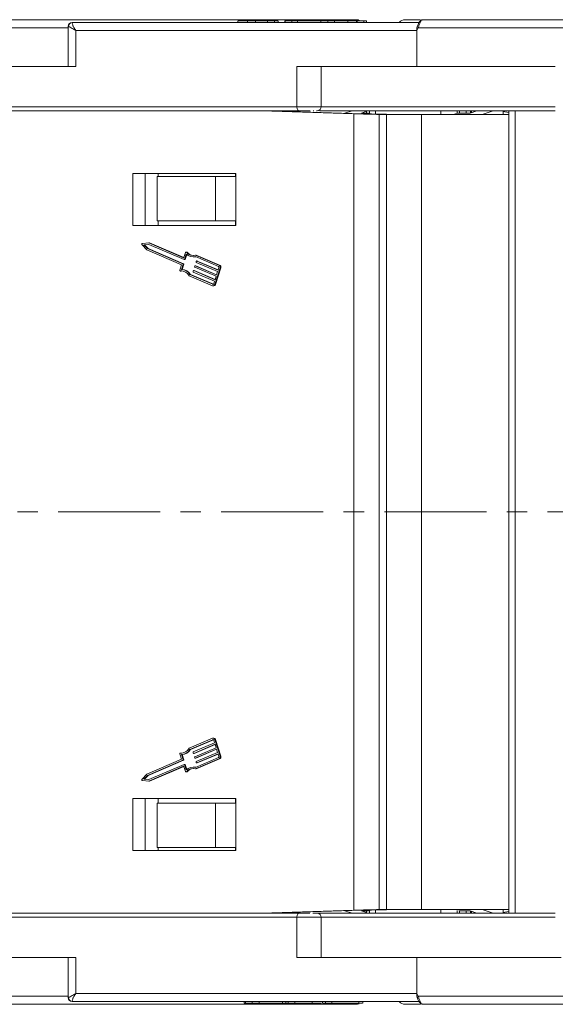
# Model space of a CAD drawing. Header units: millimetres. Extents: x 3059 to 4529, y 344 to 1377.
# Tile 4 of 42: x 3602 to 3668, y 603 to 726. Entities that reach past the tile are written whole.
import ezdxf

# ---------------------------------------------------------------- set-up
doc = ezdxf.new("R2010")
doc.units = ezdxf.units.MM
doc.linetypes.add('CENTERX2', pattern=[20.32, 12.7, -2.54, 2.54, -2.54])

msp = doc.modelspace()

# ---------------------------------------------------------------- linework, layer by layer
at = {"color": 7, "linetype": 'Continuous', "lineweight": 15}
for p, q in [((3651.417, 725.248), (3608.224, 725.248)), ((3610.215, 725.592), (3610.179, 725.598)), ((3612.192, 725.598), (3612.191, 725.598)), ((3612.192, 725.598), (3612.191, 725.598)), ((3628.854, 725.448), (3628.854, 725.248)), ((3630.035, 725.248), (3630.035, 725.448)), ((3631.039, 725.248), (3631.039, 725.448)), ((3632.552, 725.248), (3632.552, 725.448)), ((3633.4, 725.248), (3633.4, 725.448)), ((3633.858, 725.248), (3633.858, 725.448)), ((3634.684, 725.248), (3634.684, 725.448)), ((3634.729, 725.448), (3634.684, 725.448)), ((3634.729, 725.248), (3634.729, 725.448)), ((3635.553, 725.448), (3634.729, 725.448)), ((3635.553, 725.248), (3635.553, 725.448)), ((3636.266, 725.448), (3635.553, 725.448)), ((3636.266, 725.248), (3636.266, 725.448)), ((3639.176, 725.448), (3636.266, 725.448)), ((3639.176, 725.248), (3639.176, 725.448)), ((3640.055, 725.448), (3639.176, 725.448)), ((3640.055, 725.248), (3640.055, 725.448)), ((3640.878, 725.448), (3640.055, 725.448)), ((3640.878, 725.248), (3640.878, 725.448)), ((3642.549, 725.448), (3640.878, 725.448)), ((3642.549, 725.448), (3642.549, 725.248)), ((3643.608, 725.248), (3643.608, 725.448)), ((3643.608, 725.448), (3643.697, 725.448)), ((3643.697, 725.248), (3643.697, 725.448)), ((3643.697, 725.448), (3644.554, 725.448)), ((3651.417, 725.248), (3644.311, 725.248)), ((3644.554, 725.248), (3644.554, 725.448)), ((3644.878, 725.248), (3644.878, 725.448)), ((3651.939, 725.598), (3651.938, 725.598)), ((3607.698, 724.598), (3581.54, 724.598)), ((3607.698, 724.748), (3607.698, 719.748)), ((3607.733, 724.748), (3607.698, 724.748)), ((3608.666, 724.248), (3651.122, 724.248)), ((3608.666, 719.748), (3608.666, 724.248)), ((3651.323, 724.598), (3651.122, 724.248)), ((3651.122, 724.248), (3651.122, 719.748)), ((3651.184, 724.722), (3651.27, 724.935)), ((3683.815, 724.598), (3651.323, 724.598)), ((3594.382, 719.748), (3608.666, 719.748)), ((3636.196, 719.748), (3636.196, 714.748)), ((3650.479, 719.748), (3636.196, 719.748)), ((3639.228, 714.748), (3639.228, 719.748)), ((3668.387, 719.748), (3650.479, 719.748)), ((3636.196, 714.748), (3593.739, 714.748)), ((3593.997, 714.248), (3636.454, 714.248)), ((3631.805, 714.248), (3643.29, 713.871)), ((3632.838, 714.248), (3644.322, 713.871)), ((3633.788, 714.248), (3633.889, 714.213)), ((3639.228, 714.748), (3636.196, 714.748)), ((3638.219, 714.248), (3638.31, 714.248)), ((3668.387, 714.748), (3639.228, 714.748)), ((3643.072, 714.248), (3642.176, 713.942)), ((3644.876, 714.178), (3644.255, 713.966)), ((3644.876, 714.248), (3644.876, 713.966)), ((3645.259, 714.248), (3645.259, 713.85)), ((3645.985, 713.838), (3645.985, 714.248)), ((3654.121, 714.248), (3654.121, 713.798)), ((3656.18, 713.895), (3656.18, 714.248)), ((3656.438, 714.248), (3656.438, 713.966)), ((3657.295, 713.966), (3657.295, 714.248)), ((3658.614, 714.248), (3657.788, 713.966)), ((3657.811, 713.974), (3657.811, 714.248)), ((3657.958, 714.024), (3657.958, 714.248)), ((3659.546, 713.878), (3660.63, 714.248)), ((3661.892, 714.181), (3661.892, 713.798)), ((3661.921, 714.248), (3661.921, 714.201)), ((3662.326, 714.229), (3662.596, 714.231)), ((3662.596, 714.248), (3662.596, 614.248)), ((3663.396, 614.248), (3663.396, 714.248)), ((3643.29, 713.871), (3643.29, 614.625)), ((3644.255, 713.966), (3645.132, 713.966)), ((3645.132, 713.966), (3644.83, 713.862)), ((3644.83, 713.862), (3644.83, 713.857)), ((3645.132, 713.966), (3645.132, 713.852)), ((3646.452, 614.698), (3646.452, 713.798)), ((3646.452, 713.798), (3647.355, 713.798)), ((3647.355, 713.798), (3647.355, 614.698)), ((3651.724, 713.798), (3647.355, 713.798)), ((3651.724, 614.698), (3651.724, 713.798)), ((3662.596, 713.798), (3651.724, 713.798)), ((3655.964, 713.862), (3656.266, 713.966)), ((3656.266, 713.966), (3657.788, 713.966)), ((3659.546, 713.798), (3659.546, 713.878)), ((3628.602, 706.448), (3615.755, 706.448)), ((3615.755, 706.448), (3615.755, 699.948)), ((3617.303, 706.448), (3617.303, 699.948)), ((3618.796, 706.048), (3618.796, 700.548)), ((3626.076, 706.048), (3618.796, 706.048)), ((3618.919, 706.048), (3618.919, 706.448)), ((3626.076, 700.548), (3626.076, 706.048)), ((3626.076, 706.048), (3628.535, 706.048)), ((3628.535, 706.448), (3628.535, 706.048)), ((3628.602, 699.948), (3628.602, 706.448)), ((3615.755, 699.948), (3628.602, 699.948)), ((3626.076, 700.548), (3618.796, 700.548)), ((3618.919, 700.548), (3618.919, 699.948)), ((3628.535, 700.548), (3626.076, 700.548)), ((3628.535, 699.948), (3628.535, 700.548)), ((3616.897, 697.567), (3617.492, 696.917)), ((3617.761, 697.774), (3616.947, 697.725)), ((3617.737, 697.589), (3617.138, 697.553)), ((3617.138, 697.553), (3617.576, 697.075)), ((3617.216, 697.553), (3617.138, 697.553)), ((3617.216, 697.553), (3617.746, 697.585)), ((3617.653, 697.075), (3617.216, 697.553)), ((3617.576, 697.075), (3621.996, 695.19)), ((3617.653, 697.075), (3617.576, 697.075)), ((3622.073, 695.19), (3617.653, 697.075)), ((3622.157, 695.704), (3617.737, 697.589)), ((3622.064, 695.938), (3617.761, 697.774)), ((3617.838, 697.774), (3617.761, 697.774)), ((3622.108, 695.952), (3617.838, 697.774)), ((3617.492, 696.917), (3621.832, 695.066)), ((3622.091, 695.938), (3622.064, 695.938)), ((3622.308, 696.585), (3622.114, 695.965)), ((3622.414, 696.393), (3622.207, 695.731)), ((3622.284, 695.731), (3622.207, 695.731)), ((3622.284, 695.731), (3622.474, 696.337)), ((3622.459, 696.645), (3622.381, 696.645)), ((3622.437, 696.617), (3622.514, 696.617)), ((3623.266, 696.028), (3623.344, 696.028)), ((3626.437, 694.849), (3623.573, 696.071)), ((3626.491, 695.02), (3623.581, 696.261)), ((3623.659, 696.261), (3623.581, 696.261)), ((3626.568, 695.02), (3623.659, 696.261)), ((3621.832, 695.066), (3621.625, 694.403)), ((3622.019, 695.131), (3621.812, 694.469)), ((3621.89, 694.469), (3622.097, 695.131)), ((3622.073, 695.19), (3621.996, 695.19)), ((3622.097, 695.131), (3622.019, 695.131)), ((3622.17, 695.701), (3622.248, 695.701)), ((3623.453, 694.811), (3623.479, 694.897)), ((3626.135, 693.618), (3623.476, 694.753)), ((3623.594, 694.927), (3623.516, 694.927)), ((3623.53, 694.924), (3626.189, 693.79)), ((3623.607, 694.924), (3623.53, 694.924)), ((3626.198, 693.819), (3623.607, 694.924)), ((3623.64, 695.411), (3623.667, 695.497)), ((3626.323, 694.218), (3623.664, 695.352)), ((3623.781, 695.527), (3623.704, 695.527)), ((3623.717, 695.524), (3626.377, 694.389)), ((3623.795, 695.524), (3623.717, 695.524)), ((3626.386, 694.418), (3623.795, 695.524)), ((3625.987, 692.613), (3626.631, 694.669)), ((3626.065, 692.613), (3626.708, 694.669)), ((3626.377, 694.389), (3626.484, 694.732)), ((3626.568, 695.02), (3626.491, 695.02)), ((3626.631, 694.669), (3626.708, 694.669)), ((3621.698, 694.28), (3621.776, 694.28)), ((3621.783, 694.281), (3621.706, 694.281)), ((3621.776, 694.28), (3621.783, 694.281)), ((3621.783, 694.281), (3621.855, 694.286)), ((3621.893, 694.469), (3621.816, 694.469)), ((3622.777, 693.692), (3625.687, 692.45)), ((3622.876, 693.843), (3625.74, 692.622)), ((3622.954, 693.843), (3622.876, 693.843)), ((3625.805, 692.627), (3622.954, 693.843)), ((3623.265, 694.212), (3623.292, 694.297)), ((3625.948, 693.019), (3623.288, 694.153)), ((3623.406, 694.327), (3623.329, 694.327)), ((3623.342, 694.324), (3626.001, 693.19)), ((3623.419, 694.324), (3623.342, 694.324)), ((3626.01, 693.219), (3623.419, 694.324)), ((3626.001, 693.19), (3626.135, 693.618)), ((3626.189, 693.79), (3626.323, 694.218)), ((3625.74, 692.622), (3625.794, 692.622)), ((3625.767, 692.434), (3625.845, 692.434)), ((3625.84, 692.676), (3625.948, 693.019)), ((3626.065, 692.613), (3625.987, 692.613)), ((3625.687, 636.045), (3622.777, 634.804)), ((3622.876, 634.652), (3625.74, 635.874)), ((3622.954, 634.652), (3625.805, 635.868)), ((3625.794, 635.874), (3625.74, 635.874)), ((3625.845, 636.062), (3625.767, 636.062)), ((3625.84, 635.82), (3625.948, 635.477)), ((3626.631, 633.826), (3625.987, 635.882)), ((3625.987, 635.882), (3626.065, 635.882)), ((3626.708, 633.826), (3626.065, 635.882)), ((3622.876, 634.652), (3622.954, 634.652)), ((3625.948, 635.477), (3623.288, 634.343)), ((3623.342, 634.171), (3626.001, 635.306)), ((3623.419, 634.171), (3626.01, 635.277)), ((3626.135, 634.877), (3623.476, 633.743)), ((3623.53, 633.572), (3626.189, 634.706)), ((3623.607, 633.572), (3626.198, 634.677)), ((3626.001, 635.306), (3626.135, 634.877)), ((3626.189, 634.706), (3626.323, 634.278)), ((3621.832, 633.43), (3617.492, 631.579)), ((3617.576, 631.42), (3621.996, 633.306)), ((3617.653, 631.42), (3622.073, 633.306)), ((3621.625, 634.093), (3621.832, 633.43)), ((3621.776, 634.215), (3621.698, 634.215)), ((3621.706, 634.215), (3621.783, 634.215)), ((3621.783, 634.215), (3621.776, 634.215)), ((3621.855, 634.21), (3621.783, 634.215)), ((3622.019, 633.364), (3621.812, 634.027)), ((3621.816, 634.027), (3621.893, 634.027)), ((3622.097, 633.364), (3621.89, 634.027)), ((3621.996, 633.306), (3622.073, 633.306)), ((3622.097, 633.364), (3622.019, 633.364)), ((3623.265, 634.284), (3623.292, 634.198)), ((3623.329, 634.169), (3623.406, 634.169)), ((3623.342, 634.171), (3623.419, 634.171)), ((3623.453, 633.685), (3623.479, 633.599)), ((3623.516, 633.569), (3623.594, 633.569)), ((3623.53, 633.572), (3623.607, 633.572)), ((3626.437, 633.647), (3623.573, 632.425)), ((3623.581, 632.234), (3626.491, 633.476)), ((3623.659, 632.234), (3626.568, 633.476)), ((3626.323, 634.278), (3623.664, 633.143)), ((3623.717, 632.972), (3626.377, 634.107)), ((3623.795, 632.972), (3626.386, 634.077)), ((3626.377, 634.107), (3626.484, 633.764)), ((3626.491, 633.476), (3626.568, 633.476)), ((3626.708, 633.826), (3626.631, 633.826)), ((3622.157, 632.792), (3617.737, 630.906)), ((3617.761, 630.722), (3622.064, 632.558)), ((3617.838, 630.722), (3622.108, 632.544)), ((3622.091, 632.558), (3622.064, 632.558)), ((3622.114, 632.531), (3622.308, 631.911)), ((3622.248, 632.795), (3622.17, 632.795)), ((3622.414, 632.103), (3622.207, 632.765)), ((3622.207, 632.765), (3622.284, 632.765)), ((3622.474, 632.158), (3622.284, 632.765)), ((3623.344, 632.468), (3623.266, 632.468)), ((3623.659, 632.234), (3623.581, 632.234)), ((3623.64, 633.085), (3623.667, 632.999)), ((3623.704, 632.969), (3623.781, 632.969)), ((3623.717, 632.972), (3623.795, 632.972)), ((3617.492, 631.579), (3616.897, 630.929)), ((3616.947, 630.771), (3617.761, 630.722)), ((3617.138, 630.942), (3617.576, 631.42)), ((3617.737, 630.906), (3617.138, 630.942)), ((3617.138, 630.942), (3617.216, 630.942)), ((3617.216, 630.942), (3617.653, 631.42)), ((3617.746, 630.91), (3617.216, 630.942)), ((3617.576, 631.42), (3617.653, 631.42)), ((3617.838, 630.722), (3617.761, 630.722)), ((3622.381, 631.851), (3622.459, 631.851)), ((3622.514, 631.878), (3622.437, 631.878)), ((3628.602, 628.548), (3615.755, 628.548)), ((3615.755, 628.548), (3615.755, 622.048)), ((3617.303, 622.048), (3617.303, 628.548)), ((3618.919, 628.548), (3618.919, 627.948)), ((3628.535, 627.948), (3628.535, 628.548)), ((3628.602, 622.048), (3628.602, 628.548)), ((3618.796, 627.948), (3618.796, 622.448)), ((3618.796, 627.948), (3626.076, 627.948)), ((3626.076, 622.448), (3626.076, 627.948)), ((3626.076, 627.948), (3628.535, 627.948)), ((3618.796, 622.448), (3626.076, 622.448)), ((3618.919, 622.048), (3618.919, 622.448)), ((3628.535, 622.448), (3626.076, 622.448)), ((3628.535, 622.448), (3628.535, 622.048)), ((3615.755, 622.048), (3628.602, 622.048)), ((3593.739, 613.748), (3636.196, 613.748)), ((3636.454, 614.248), (3593.997, 614.248)), ((3643.29, 614.625), (3631.805, 614.248)), ((3644.322, 614.625), (3632.838, 614.248)), ((3633.889, 614.282), (3633.788, 614.248)), ((3636.196, 613.748), (3636.196, 608.748)), ((3636.196, 613.748), (3639.228, 613.748)), ((3639.228, 608.748), (3639.228, 613.748)), ((3639.228, 613.748), (3668.387, 613.748)), ((3643.072, 614.248), (3642.176, 614.554)), ((3645.132, 614.53), (3644.255, 614.53)), ((3644.876, 614.318), (3644.255, 614.53)), ((3644.83, 614.638), (3644.83, 614.633)), ((3644.83, 614.633), (3645.132, 614.53)), ((3644.876, 614.53), (3644.876, 614.248)), ((3645.132, 614.644), (3645.132, 614.53)), ((3645.259, 614.646), (3645.259, 614.248)), ((3645.985, 614.248), (3645.985, 614.658)), ((3647.355, 614.698), (3646.452, 614.698)), ((3647.355, 614.698), (3651.724, 614.698)), ((3651.724, 614.698), (3662.596, 614.698)), ((3654.121, 614.698), (3654.121, 614.248)), ((3656.18, 614.248), (3656.18, 614.601)), ((3657.788, 614.53), (3656.386, 614.53)), ((3656.438, 614.53), (3656.438, 614.248)), ((3657.295, 614.248), (3657.295, 614.53)), ((3658.614, 614.248), (3657.788, 614.53)), ((3657.811, 614.248), (3657.811, 614.522)), ((3657.958, 614.248), (3657.958, 614.472)), ((3659.546, 614.618), (3659.546, 614.698)), ((3659.546, 614.618), (3660.63, 614.248)), ((3661.892, 614.698), (3661.892, 614.315)), ((3661.921, 614.295), (3661.921, 614.248)), ((3662.596, 614.264), (3662.326, 614.267)), ((3608.666, 608.748), (3594.382, 608.748)), ((3607.698, 608.748), (3607.698, 603.748)), ((3608.666, 604.248), (3608.666, 608.748)), ((3636.196, 608.748), (3650.479, 608.748)), ((3650.479, 608.748), (3659.427, 608.748)), ((3651.122, 608.748), (3651.122, 604.248)), ((3659.427, 608.748), (3669.138, 608.748)), ((3581.54, 603.898), (3607.698, 603.898)), ((3607.698, 603.748), (3607.733, 603.748)), ((3651.122, 604.248), (3608.666, 604.248)), ((3651.122, 604.248), (3651.323, 603.898)), ((3651.323, 603.898), (3683.815, 603.898)), ((3608.224, 603.248), (3651.404, 603.248)), ((3612.191, 602.898), (3612.192, 602.898)), ((3629.62, 603.048), (3629.62, 603.248)), ((3629.788, 603.048), (3629.62, 603.048)), ((3629.788, 603.248), (3629.788, 603.048)), ((3630.612, 603.048), (3629.788, 603.048)), ((3630.612, 603.048), (3630.612, 603.248)), ((3631.49, 603.048), (3630.612, 603.048)), ((3631.49, 603.048), (3631.49, 603.248)), ((3634.4, 603.048), (3631.49, 603.048)), ((3634.4, 603.048), (3634.4, 603.248)), ((3634.83, 603.048), (3634.4, 603.048)), ((3634.491, 602.898), (3634.575, 602.926)), ((3634.83, 603.048), (3634.83, 603.248)), ((3635.113, 603.048), (3634.83, 603.048)), ((3635.113, 603.048), (3635.113, 603.248)), ((3635.937, 603.048), (3635.113, 603.048)), ((3635.937, 603.048), (3635.937, 603.248)), ((3638.088, 603.048), (3635.937, 603.048)), ((3638.088, 603.048), (3638.088, 603.248)), ((3639.278, 603.048), (3638.088, 603.048)), ((3639.407, 603.248), (3639.407, 603.048)), ((3639.763, 603.248), (3639.763, 603.048)), ((3640.565, 603.248), (3640.565, 603.048)), ((3640.714, 603.048), (3640.598, 603.048)), ((3643.929, 603.248), (3643.929, 603.048)), ((3644.397, 603.048), (3644.397, 603.248)), ((3644.397, 603.248), (3651.404, 603.248)), ((3651.938, 602.898), (3651.939, 602.898))]:
    msp.add_line(p, q, dxfattribs=at)
at = {"color": 1, "linetype": 'CENTERX2', "lineweight": 13}
msp.add_line((4371, 664.248), (3534.948, 664.248), dxfattribs=at)
at = {"color": 7, "linetype": 'Continuous', "lineweight": 15, "flags": 128}
for points in [[(3634.578, 725.585), (3634.553, 725.591), (3634.491, 725.598)], [(3636.196, 714.748), (3636.2, 714.65), (3636.215, 714.557), (3636.239, 714.47), (3636.271, 714.394), (3636.31, 714.332), (3636.355, 714.286), (3636.403, 714.257), (3636.454, 714.248)], [(3623.607, 694.924), (3623.6, 694.926), (3623.594, 694.927)], [(3623.795, 695.524), (3623.787, 695.526), (3623.781, 695.527)], [(3623.419, 694.324), (3623.412, 694.327), (3623.406, 694.327)], [(3623.406, 634.169), (3623.412, 634.169), (3623.419, 634.171)], [(3623.594, 633.569), (3623.6, 633.569), (3623.607, 633.572)], [(3623.781, 632.969), (3623.787, 632.97), (3623.795, 632.972)], [(3636.196, 613.748), (3636.2, 613.845), (3636.215, 613.939), (3636.239, 614.026), (3636.271, 614.101), (3636.31, 614.164), (3636.355, 614.21), (3636.403, 614.238), (3636.454, 614.248)], [(3610.179, 602.898), (3610.218, 602.905), (3610.236, 602.913)], [(3634.491, 602.898), (3634.553, 602.905), (3634.583, 602.913)]]:
    msp.add_lwpolyline(points, dxfattribs=at)
at = {"color": 7, "linetype": 'Continuous', "lineweight": 15}
for centre, radius, start, end in [((3608.198, 724.748), 0.5, 90, 180), ((3608.229, 724.752), 0.496, 90.51005, 180.50113), ((3643.551, 724.598), 1, 58.21167, 90), ((3649.685, 724.598), 1, 90, 139.04573), ((3651.939, 725.332), 0.266, 90.26392, 118.45624), ((3651.483, 724.916), 0.355, 212.91321, 243.35704), ((3638.728, 714.748), 0.5, 270, 0), ((3616.965, 697.632), 0.0941, 101.21126, 224.03646), ((3622.077, 695.973), 0.0379, 249.75274, 347.22503), ((3622.17, 695.739), 0.0379, 249.75274, 347.22503), ((3622.246, 695.741), 0.04, 272.98322, 345.47861), ((3622.38, 696.57), 0.074, 39.99442, 168.2768), ((3623.267, 697.214), 1.183, 223.88728, 285.00325), ((3623.267, 697.268), 1.055, 218.09892, 287.34065), ((3622.458, 696.572), 0.0724, 38.45611, 89.27586), ((3623.365, 697.301), 1.092, 218.78709, 266.83326), ((3623.343, 697.162), 1.134, 270.01112, 283.20943), ((3621.974, 695.147), 0.0479, 340.61549, 62.79933), ((3622.052, 695.147), 0.0479, 340.61549, 62.79933), ((3623.498, 694.795), 0.0479, 160.61549, 242.79933), ((3623.516, 694.889), 0.0379, 69.75274, 167.22503), ((3623.685, 695.395), 0.0479, 160.61549, 242.79933), ((3623.704, 695.488), 0.0379, 69.75274, 167.22503), ((3626.393, 694.764), 0.0958, 340.61549, 62.79933), ((3626.36, 694.765), 0.287, 340.61549, 62.79933), ((3626.437, 694.765), 0.287, 340.61549, 62.79933), ((3621.707, 694.369), 0.0886, 157.74324, 269.23781), ((3621.794, 693.174), 1.111, 27.80006, 94.58154), ((3621.783, 693.202), 1.268, 30.40716, 88.67811), ((3621.86, 693.202), 1.268, 30.40716, 88.67811), ((3623.31, 694.196), 0.0479, 160.61549, 242.79933), ((3623.329, 694.289), 0.0379, 69.75274, 167.22503), ((3625.765, 692.664), 0.227, 249.75274, 347.22503), ((3625.767, 692.693), 0.0758, 249.75274, 347.22503), ((3625.832, 692.674), 0.24, 272.98322, 345.47861), ((3625.765, 635.832), 0.227, 12.77497, 110.24726), ((3625.767, 635.803), 0.0758, 12.77497, 110.24726), ((3625.836, 635.827), 0.235, 13.58001, 87.95816), ((3621.794, 635.322), 1.111, 265.41846, 332.19994), ((3621.783, 635.294), 1.268, 271.32189, 329.59284), ((3621.86, 635.294), 1.268, 271.32189, 329.59284), ((3621.707, 634.126), 0.0886, 90.76219, 202.25676), ((3621.974, 633.348), 0.0479, 297.20067, 19.38451), ((3622.052, 633.348), 0.0479, 297.20067, 19.38451), ((3623.31, 634.3), 0.0479, 117.20067, 199.38451), ((3623.329, 634.207), 0.0379, 192.77497, 290.24726), ((3623.498, 633.7), 0.0479, 117.20067, 199.38451), ((3623.516, 633.607), 0.0379, 192.77497, 290.24726), ((3623.685, 633.101), 0.0479, 117.20067, 199.38451), ((3626.393, 633.732), 0.0958, 297.20067, 19.38451), ((3626.36, 633.731), 0.287, 297.20067, 19.38451), ((3626.437, 633.731), 0.287, 297.20067, 19.38451), ((3622.077, 632.522), 0.0379, 12.77497, 110.24726), ((3622.17, 632.756), 0.0379, 12.77497, 110.24726), ((3622.246, 632.756), 0.0392, 13.58001, 87.95816), ((3622.38, 631.926), 0.074, 191.7232, 320.00558), ((3623.267, 631.282), 1.183, 74.99675, 136.11272), ((3623.267, 631.228), 1.055, 72.65935, 141.90108), ((3623.365, 631.195), 1.092, 93.16674, 141.21291), ((3623.343, 631.334), 1.134, 76.79057, 89.98888), ((3623.704, 633.008), 0.0379, 192.77497, 290.24726), ((3616.965, 630.864), 0.0941, 135.96354, 258.78874), ((3622.458, 631.923), 0.0724, 270.72414, 321.54389), ((3638.728, 613.748), 0.5, 360, 90), ((3608.198, 603.748), 0.5, 180, 270), ((3608.229, 603.744), 0.496, 179.49892, 269.48995), ((3651.483, 603.58), 0.355, 116.64296, 147.08679), ((3643.551, 603.898), 1, 270, 292.81104), ((3649.685, 603.898), 1, 220.5416, 270), ((3651.939, 603.163), 0.265, 242.46165, 269.74903)]:
    msp.add_arc(centre, radius, start, end, dxfattribs=at)
for centre, major_axis, ratio, start_param, end_param in [((3665.492, 713.892), (3.6, -0.29), 0.0480967, 2.6493267, 3.7818402), ((3644.735, 713.871), (2.8, -0.067), 0.0144905, 4.1703376, 5.372563), ((3644.735, 713.871), (0.8, -0.019), 0.0144905, 4.1703376, 5.372563), ((3646.941, 713.777), (2.8, -0.067), 0.0144905, 1.2982625, 2.2309703), ((3656.82, 713.862), (1, 0.093), 0.1497499, 2.5852481, 2.9109351), ((3658.261, 713.878), (1.5, 0.14), 0.1497499, 5.4206964, 5.7268408), ((3644.735, 614.625), (2.8, 0.067), 0.0144905, 0.9106223, 2.1128477), ((3644.735, 614.625), (0.8, 0.019), 0.0144905, 0.9106223, 2.1128477), ((3646.941, 614.719), (2.8, 0.067), 0.0144905, 4.052215, 4.9849228), ((3658.261, 614.618), (1.5, -0.14), 0.1497499, 0.5563445, 0.8624889), ((3665.492, 614.604), (3.6, 0.29), 0.0480967, 2.5013451, 3.6338586)]:
    msp.add_ellipse(centre, major_axis=major_axis, ratio=ratio, start_param=start_param, end_param=end_param, dxfattribs=at)
for points, knots in [([(3643.551, 725.598), (3643.52, 725.598), (3643.456, 725.598), (3642.94, 725.598), (3641.832, 725.598), (3640.069, 725.598), (3637.737, 725.598), (3635.548, 725.598), (3632.864, 725.598), (3629.676, 725.598), (3626.269, 725.598), (3622.637, 725.598), (3618.755, 725.598), (3614.974, 725.598), (3611.413, 725.598), (3608.128, 725.598), (3604.851, 725.598), (3600.542, 725.598), (3596.44, 725.598), (3592.693, 725.598), (3589.85, 725.598), (3587.082, 725.598), (3584.499, 725.598), (3583.146, 725.598), (3582.48, 725.598)], [0, 0, 0, 0, 0.0378114, 0.0765453, 0.1152728, 0.1926322, 0.2305709, 0.2685035, 0.3170605, 0.3643064, 0.4101479, 0.4559949, 0.5032407, 0.5517922, 0.589731, 0.6276635, 0.6663974, 0.705125, 0.7824843, 0.8204231, 0.8583557, 0.9069126, 0.9541571, 1, 1, 1, 1]), ([(3608.224, 725.248), (3608.213, 725.231), (3608.187, 725.195), (3608.258, 724.945), (3608.414, 724.615), (3608.582, 724.37), (3608.666, 724.248)], [0, 0, 0, 0, 0.23435025, 0.49819532, 0.74886904, 1, 1, 1, 1]), ([(3610.404, 725.558), (3610.403, 725.559), (3610.332, 725.594), (3610.255, 725.596), (3610.179, 725.598)], [0, 0, 0, 0, 0.019325, 1, 1, 1, 1]), ([(3630.035, 725.448), (3629.923, 725.448), (3629.584, 725.448), (3629.133, 725.448), (3628.861, 725.448), (3628.878, 725.448), (3628.883, 725.448)], [0, 0, 0, 0, 0.1672845, 0.5064755, 0.8350269, 1, 1, 1, 1]), ([(3631.039, 725.448), (3630.973, 725.448), (3630.841, 725.448), (3630.659, 725.448), (3630.49, 725.448), (3630.335, 725.448), (3630.183, 725.448), (3630.085, 725.448), (3630.035, 725.448)], [0, 0, 0, 0, 0.1854289, 0.3721896, 0.5277082, 0.6838775, 0.8416784, 1, 1, 1, 1]), ([(3632.552, 725.448), (3632.439, 725.448), (3632.213, 725.448), (3631.74, 725.448), (3631.334, 725.448), (3631.071, 725.448), (3631.039, 725.448)], [0, 0, 0, 0, 0.2508959, 0.5021661, 0.9405117, 1, 1, 1, 1]), ([(3633.4, 725.448), (3633.365, 725.448), (3633.295, 725.448), (3633.176, 725.448), (3633.045, 725.448), (3632.896, 725.448), (3632.734, 725.448), (3632.613, 725.448), (3632.552, 725.448)], [0, 0, 0, 0, 0.1539502, 0.3081809, 0.478699, 0.6499612, 0.8242026, 1, 1, 1, 1]), ([(3633.83, 725.448), (3633.835, 725.448), (3633.853, 725.448), (3633.642, 725.448), (3633.443, 725.448), (3633.4, 725.448)], [0, 0, 0, 0, 0.2055786, 0.8255167, 1, 1, 1, 1]), ([(3642.549, 725.448), (3642.62, 725.448), (3642.743, 725.448), (3642.929, 725.448), (3643.099, 725.448), (3643.25, 725.448), (3643.427, 725.448), (3643.539, 725.448), (3643.608, 725.448)], [0, 0, 0, 0, 0.29202728, 0.5048541, 0.61390458, 0.72368495, 0.82981647, 1, 1, 1, 1]), ([(3644.864, 725.448), (3644.862, 725.448), (3644.853, 725.448), (3644.681, 725.448), (3644.554, 725.448)], [0, 0, 0, 0, 0.26309, 1, 1, 1, 1]), ([(3651.589, 725.598), (3651.331, 725.598), (3650.602, 725.598), (3649.991, 725.598), (3649.638, 725.598), (3649.71, 725.598), (3649.722, 725.598)], [0, 0, 0, 0, 0.203294, 0.5726826, 0.9310912, 1, 1, 1, 1]), ([(3651.882, 725.592), (3651.803, 725.573), (3651.645, 725.537), (3651.402, 725.298), (3651.304, 725.047), (3651.243, 724.89)], [0, 0, 0, 0, 0.2771623, 0.5478176, 1, 1, 1, 1]), ([(3651.938, 725.598), (3651.891, 725.591), (3651.807, 725.577), (3651.68, 725.474), (3651.577, 725.328), (3651.491, 725.145), (3651.427, 724.962), (3651.374, 724.776), (3651.339, 724.654), (3651.323, 724.598)], [0, 0, 0, 0, 0.172016, 0.3127556, 0.4995985, 0.630391, 0.7580256, 0.8892284, 1, 1, 1, 1]), ([(3700.879, 725.598), (3700.879, 725.598), (3700.879, 725.598), (3700.466, 725.598), (3699.597, 725.598), (3698.166, 725.598), (3696.319, 725.598), (3694.057, 725.598), (3691.358, 725.598), (3688.465, 725.598), (3685.528, 725.598), (3682.648, 725.598), (3679.603, 725.598), (3675.361, 725.598), (3670.962, 725.598), (3666.569, 725.598), (3663.02, 725.598), (3659.278, 725.598), (3655.441, 725.598), (3653.095, 725.598), (3651.939, 725.598)], [0, 0, 0, 0, 0.0321214, 0.0798375, 0.1409182, 0.2003496, 0.2580145, 0.3156863, 0.3751176, 0.4361914, 0.4839152, 0.5316313, 0.5803553, 0.6290714, 0.7263832, 0.774107, 0.821823, 0.8829037, 0.9423334, 1, 1, 1, 1]), ([(3608.666, 724.248), (3608.451, 724.364), (3608.117, 724.545), (3607.839, 724.716), (3607.766, 724.738), (3607.733, 724.748)], [0, 0, 0, 0, 0.4984129, 0.772928, 1, 1, 1, 1]), ([(3636.454, 714.248), (3636.598, 714.248), (3636.896, 714.248), (3637.404, 714.248), (3637.716, 714.248), (3637.869, 714.248)], [0, 0, 0, 0, 0.3252886, 0.6690746, 1, 1, 1, 1]), ([(3638.707, 714.248), (3638.716, 714.248), (3638.728, 714.248), (3638.674, 714.248), (3638.66, 714.248)], [0, 0, 0, 0, 0.74359913, 1, 1, 1, 1]), ([(3639.057, 714.248), (3639.067, 714.248), (3639.535, 714.248), (3640.754, 714.248), (3642.72, 714.248), (3645.013, 714.248), (3647.542, 714.248), (3650.278, 714.248), (3653.181, 714.248), (3656.501, 714.248), (3660.237, 714.248), (3664.321, 714.248), (3667.045, 714.248), (3668.387, 714.248)], [0, 0, 0, 0, 0.0018468, 0.0941447, 0.1883916, 0.2826534, 0.3769004, 0.4711622, 0.5634455, 0.6557434, 0.77379, 0.8886219, 1, 1, 1, 1]), ([(3637.818, 614.248), (3637.681, 614.248), (3637.386, 614.248), (3636.896, 614.248), (3636.598, 614.248), (3636.454, 614.248)], [0, 0, 0, 0, 0.3055313, 0.6623654, 1, 1, 1, 1]), ([(3668.387, 614.248), (3667.045, 614.248), (3664.321, 614.248), (3660.237, 614.248), (3656.502, 614.248), (3653.181, 614.248), (3650.278, 614.248), (3647.542, 614.248), (3645.012, 614.248), (3642.725, 614.248), (3640.739, 614.248), (3639.2, 614.248), (3638.462, 614.248), (3638.168, 614.248)], [0, 0, 0, 0, 0.1051236, 0.2135072, 0.3249435, 0.4120497, 0.4991696, 0.5881292, 0.6771029, 0.7660625, 0.8550362, 0.9421423, 1, 1, 1, 1]), ([(3607.733, 603.748), (3607.766, 603.758), (3607.839, 603.779), (3608.117, 603.951), (3608.451, 604.132), (3608.666, 604.248)], [0, 0, 0, 0, 0.2270634, 0.5015869, 1, 1, 1, 1]), ([(3608.666, 604.248), (3608.582, 604.125), (3608.414, 603.88), (3608.258, 603.551), (3608.187, 603.3), (3608.213, 603.265), (3608.224, 603.248)], [0, 0, 0, 0, 0.2511309, 0.5018046, 0.7656407, 1, 1, 1, 1]), ([(3651.283, 603.54), (3651.253, 603.596), (3651.215, 603.666), (3651.19, 603.755), (3651.184, 603.773)], [0, 0, 0, 0, 0.7873076, 1, 1, 1, 1]), ([(3651.323, 603.898), (3651.339, 603.842), (3651.374, 603.718), (3651.427, 603.532), (3651.492, 603.351), (3651.577, 603.168), (3651.68, 603.022), (3651.807, 602.919), (3651.891, 602.905), (3651.938, 602.898)], [0, 0, 0, 0, 0.1117977, 0.2443303, 0.368648, 0.5004012, 0.6872226, 0.8279677, 1, 1, 1, 1]), ([(3582.48, 602.898), (3583.146, 602.898), (3584.499, 602.898), (3587.082, 602.898), (3589.85, 602.898), (3592.693, 602.898), (3595.497, 602.898), (3598.48, 602.898), (3602.657, 602.898), (3607.023, 602.898), (3611.412, 602.898), (3614.974, 602.898), (3618.755, 602.898), (3622.637, 602.898), (3626.269, 602.898), (3629.676, 602.898), (3632.864, 602.898), (3635.548, 602.898), (3637.737, 602.898), (3639.481, 602.898), (3640.948, 602.898), (3642.488, 602.898), (3643.419, 602.898), (3643.519, 602.898), (3643.551, 602.898)], [0, 0, 0, 0, 0.0458456, 0.0930928, 0.1416444, 0.1795831, 0.2175157, 0.2562495, 0.2949771, 0.3723365, 0.4102752, 0.4482078, 0.4967648, 0.5440106, 0.5898521, 0.6356992, 0.682945, 0.7314965, 0.7694352, 0.8073678, 0.8461016, 0.8848292, 0.9621886, 1, 1, 1, 1]), ([(3639.414, 603.048), (3639.423, 603.048), (3639.457, 603.048), (3639.596, 603.048), (3639.746, 603.048), (3639.763, 603.048)], [0, 0, 0, 0, 0.2483456, 0.9101816, 1, 1, 1, 1]), ([(3639.763, 603.048), (3639.804, 603.048), (3639.884, 603.048), (3640.017, 603.048), (3640.149, 603.048), (3640.281, 603.048), (3640.419, 603.048), (3640.516, 603.048), (3640.565, 603.048)], [0, 0, 0, 0, 0.1854289, 0.3721896, 0.5277082, 0.6838775, 0.8416784, 1, 1, 1, 1]), ([(3640.565, 603.048), (3640.681, 603.048), (3641.034, 603.048), (3641.695, 603.048), (3642.476, 603.048), (3643.207, 603.048), (3643.656, 603.048), (3643.876, 603.048), (3643.929, 603.048)], [0, 0, 0, 0, 0.1013981, 0.3069957, 0.5061443, 0.6852619, 0.9245571, 1, 1, 1, 1]), ([(3643.929, 603.048), (3643.994, 603.048), (3644.19, 603.048), (3644.387, 603.048), (3644.371, 603.048), (3644.366, 603.048)], [0, 0, 0, 0, 0.2596409, 0.7832009, 1, 1, 1, 1]), ([(3649.722, 602.898), (3649.71, 602.898), (3649.638, 602.898), (3649.991, 602.898), (3650.602, 602.898), (3651.331, 602.898), (3651.589, 602.898)], [0, 0, 0, 0, 0.0689085, 0.4273587, 0.796745, 1, 1, 1, 1]), ([(3651.243, 603.605), (3651.292, 603.477), (3651.378, 603.249), (3651.561, 603.035), (3651.73, 602.931), (3651.83, 602.913), (3651.882, 602.904)], [0, 0, 0, 0, 0.3644945, 0.6479177, 0.8166365, 1, 1, 1, 1]), ([(3651.939, 602.898), (3653.095, 602.898), (3655.441, 602.898), (3659.278, 602.898), (3663.021, 602.898), (3666.569, 602.898), (3669.856, 602.898), (3673.151, 602.898), (3677.504, 602.898), (3681.68, 602.898), (3685.528, 602.898), (3688.465, 602.898), (3691.358, 602.898), (3694.057, 602.898), (3696.319, 602.898), (3698.166, 602.898), (3699.597, 602.898), (3700.466, 602.898), (3700.879, 602.898), (3700.879, 602.898), (3700.879, 602.898)], [0, 0, 0, 0, 0.05767005, 0.11710315, 0.17817697, 0.22590078, 0.27361685, 0.32234086, 0.37105697, 0.46836871, 0.51609251, 0.56380858, 0.62488927, 0.68432071, 0.74198554, 0.79965734, 0.85908868, 0.9201625, 0.96788631, 1, 1, 1, 1])]:
    msp.add_open_spline(points, degree=3, knots=knots, dxfattribs=at)
for points in [[(3651.122, 724.248), (3651.125, 724.331), (3651.131, 724.496), (3651.166, 724.647), (3651.184, 724.722)], [(3651.184, 603.773), (3651.166, 603.849), (3651.131, 603.999), (3651.125, 604.165), (3651.122, 604.248)]]:
    msp.add_open_spline(points, degree=3, dxfattribs=at)

doc.saveas('drawing.dxf')
